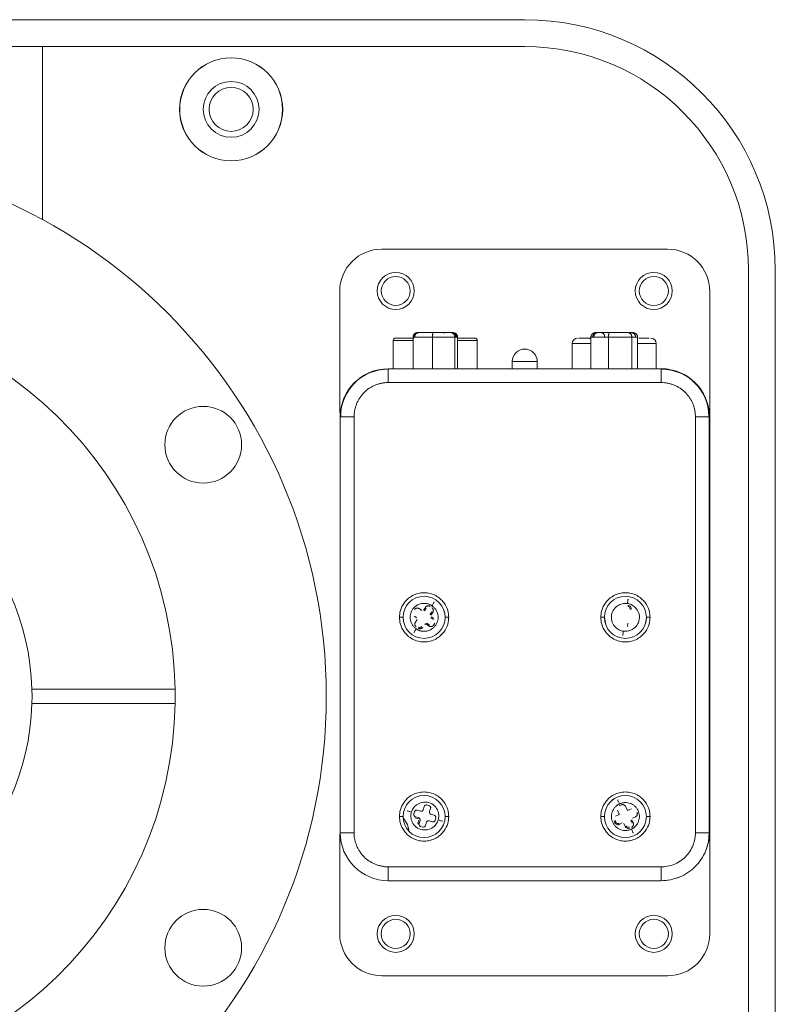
# Model space of a CAD drawing. Header units: inches. Extents: x 0.5 to 10.5, y 0.2 to 8.2.
# Tile 28 of 50: x 8.399 to 9.243, y 2.492 to 3.593. Entities that reach past the tile are written whole.
import ezdxf

# ---------------------------------------------------------------- set-up
doc = ezdxf.new("R2010")
doc.units = ezdxf.units.IN
doc.header["$MEASUREMENT"] = 0

msp = doc.modelspace()

# ---------------------------------------------------------------- linework, layer by layer
at = {"color": 7, "linetype": 'Continuous', "lineweight": 15}
for p, q in [((8.135, 3.5934), (8.9631, 3.5934)), ((7.8459, 3.5634), (8.4241, 3.5634)), ((8.4241, 3.5634), (8.4241, 3.3698)), ((9.1228, 3.3369), (8.8034, 3.3369)), ((9.2431, 3.3134), (9.2431, 1.9853)), ((8.7564, 3.2899), (8.7564, 3.1533)), ((9.1698, 2.5714), (9.1698, 3.2899)), ((8.8601, 3.2386), (8.8383, 3.2386)), ((8.8383, 3.2386), (8.8383, 3.2032)), ((8.8607, 3.2436), (8.8435, 3.2436)), ((8.885, 3.2386), (8.8601, 3.2386)), ((8.8601, 3.2386), (8.8601, 3.2032)), ((8.8803, 3.2436), (8.8607, 3.2436)), ((8.8827, 3.2436), (8.8803, 3.2436)), ((8.885, 3.2032), (8.885, 3.2386)), ((8.888, 3.2386), (8.885, 3.2386)), ((8.888, 3.2386), (8.888, 3.2032)), ((9.0567, 3.2386), (9.0371, 3.2386)), ((9.0371, 3.2386), (9.0371, 3.2032)), ((9.0581, 3.2436), (9.0426, 3.2436)), ((9.0827, 3.2386), (9.0567, 3.2386)), ((9.0567, 3.2032), (9.0567, 3.2386)), ((9.0786, 3.2436), (9.0581, 3.2436)), ((9.0836, 3.2436), (9.0786, 3.2436)), ((9.0827, 3.2386), (9.0827, 3.2032)), ((9.0892, 3.2386), (9.0827, 3.2386)), ((9.0892, 3.2386), (9.0892, 3.2032)), ((8.8161, 3.2349), (8.8161, 3.2032)), ((8.9101, 3.2032), (8.9101, 3.2349)), ((9.0161, 3.2032), (9.0161, 3.2312)), ((9.1101, 3.2032), (9.1101, 3.2312)), ((8.9491, 3.2112), (8.9491, 3.2032)), ((8.9771, 3.2032), (8.9771, 3.2112)), ((8.8106, 3.2032), (9.1156, 3.2032)), ((9.1156, 3.1877), (8.8106, 3.1877)), ((8.7569, 2.6844), (8.7569, 3.1494)), ((8.7724, 3.1494), (8.7724, 2.6844)), ((9.1539, 2.6844), (9.1539, 3.1494)), ((9.1694, 3.1499), (9.1694, 3.1499)), ((9.1694, 3.1494), (9.1694, 2.6844)), ((8.7569, 3.0076), (8.7569, 3.0076)), ((8.7569, 2.9513), (8.7569, 2.9513)), ((9.0536, 2.9172), (9.0521, 2.9252)), ((9.1694, 2.8826), (9.1694, 2.8826)), ((8.5724, 2.8448), (8.4124, 2.8448)), ((8.5724, 2.829), (8.5724, 2.8448)), ((8.4124, 2.829), (8.5724, 2.829)), ((9.1694, 2.8263), (9.1694, 2.8263)), ((9.0637, 2.6955), (9.0627, 2.6977)), ((9.0649, 2.696), (9.0637, 2.6955)), ((8.7564, 2.6828), (8.7564, 2.5714)), ((9.1694, 2.6844), (9.1539, 2.6844)), ((8.8106, 2.6462), (9.1156, 2.6462)), ((9.1156, 2.6462), (9.1156, 2.6307)), ((9.1156, 2.6307), (8.8106, 2.6307)), ((8.8034, 2.5244), (9.1228, 2.5244))]:
    msp.add_line(p, q, dxfattribs=at)
at = {"color": 144, "linetype": 'Continuous', "lineweight": 0}
for p, q in [((8.9631, 3.5634), (8.4241, 3.5634)), ((9.2131, 2.3761), (9.2131, 3.3134)), ((9.1694, 3.1499), (9.1694, 3.1494)), ((9.1694, 3.1494), (9.1694, 2.6844)), ((8.8451, 2.9349), (8.8482, 2.9328)), ((8.85, 2.9332), (8.8521, 2.9363)), ((8.8531, 2.9356), (8.851, 2.9325)), ((8.8572, 2.9283), (8.8593, 2.9314)), ((8.8604, 2.9307), (8.8583, 2.9276)), ((8.8426, 2.9245), (8.8395, 2.9266)), ((8.8409, 2.9197), (8.843, 2.9228)), ((8.8561, 2.9155), (8.853, 2.9176)), ((8.8537, 2.9186), (8.8568, 2.9165)), ((8.861, 2.9227), (8.8579, 2.9248)), ((8.8586, 2.9259), (8.8617, 2.9238)), ((8.8627, 2.9186), (8.8613, 2.9165)), ((9.0779, 2.9148), (9.0784, 2.9185)), ((8.8465, 2.7084), (8.8429, 2.7094)), ((8.8507, 2.7137), (8.8496, 2.7101)), ((8.8562, 2.7146), (8.8538, 2.7154)), ((8.8568, 2.7079), (8.8579, 2.7115)), ((9.0684, 2.706), (9.0668, 2.7094)), ((9.0686, 2.7143), (9.0709, 2.7154)), ((9.0759, 2.7136), (9.0775, 2.7102)), ((9.0791, 2.7096), (9.0825, 2.7112)), ((8.8398, 2.7078), (8.8391, 2.7054)), ((8.844, 2.7), (8.8404, 2.7011)), ((8.8408, 2.7023), (8.8444, 2.7012)), ((8.8438, 2.6948), (8.8449, 2.6984)), ((8.8461, 2.6981), (8.845, 2.6945)), ((8.8564, 2.6976), (8.86, 2.6966)), ((8.8621, 2.7038), (8.8585, 2.7048)), ((8.8631, 2.6983), (8.8638, 2.7007)), ((9.0638, 2.6982), (9.0649, 2.696)), ((9.0644, 2.7027), (9.0678, 2.7043)), ((9.0833, 2.695), (9.0817, 2.6984)), ((9.0828, 2.6989), (9.0844, 2.6955)), ((9.0868, 2.7022), (9.0834, 2.7006)), ((8.845, 2.6945), (8.8438, 2.6948)), ((8.8467, 2.6914), (8.8491, 2.6907)), ((8.8522, 2.6924), (8.8533, 2.696)), ((9.0721, 2.6953), (9.0687, 2.6937)), ((9.0754, 2.6913), (9.0738, 2.6947)), ((9.0765, 2.6918), (9.0754, 2.6913))]:
    msp.add_line(p, q, dxfattribs=at)
at = {"color": 8, "linetype": 'Continuous', "lineweight": 15}
for p, q in [((8.8161, 3.2349), (8.8383, 3.2349)), ((8.888, 3.2349), (8.9101, 3.2349)), ((9.0161, 3.2312), (9.0371, 3.2312)), ((9.0892, 3.2312), (9.1101, 3.2312)), ((8.9491, 3.2112), (8.9771, 3.2112)), ((8.8101, 3.2032), (8.8101, 3.2032)), ((9.1161, 3.2032), (9.1161, 3.2032)), ((8.7569, 3.1499), (8.7569, 3.1499))]:
    msp.add_line(p, q, dxfattribs=at)
at = {"color": 7, "linetype": 'Continuous', "lineweight": 15, "flags": 128}
msp.add_lwpolyline([(8.4124, 2.8448), (8.4125, 2.8369), (8.4124, 2.829)], dxfattribs=at)
at = {"color": 144, "linetype": 'Continuous', "lineweight": 0, "flags": 128}
for points in [[(8.834, 2.6859), (8.8322, 2.6934), (8.8272, 2.701)], [(9.1655, 2.6645), (9.1683, 2.674), (9.1694, 2.6844)], [(9.1356, 2.6345), (9.1261, 2.6317), (9.1156, 2.6307)]]:
    msp.add_lwpolyline(points, dxfattribs=at)
at = {"color": 7, "linetype": 'Continuous', "lineweight": 15}
for centre, radius in [((8.635, 3.4932), 0.0576), ((8.635, 3.4932), 0.0575), ((8.635, 3.4932), 0.0312), ((8.135, 2.8369), 0.6063), ((8.8189, 3.2901), 0.0207), ((9.1073, 3.2901), 0.0207), ((8.6038, 3.1182), 0.0429), ((8.6038, 2.5557), 0.0429), ((8.8189, 2.5713), 0.0207), ((9.1073, 2.5713), 0.0207)]:
    msp.add_circle(centre, radius, dxfattribs=at)
at = {"color": 144, "linetype": 'Continuous', "lineweight": 0}
for centre, radius in [((8.635, 3.4932), 0.0246), ((8.8189, 3.2901), 0.0162), ((9.1074, 3.2901), 0.0163), ((8.8189, 2.5713), 0.0163), ((9.1074, 2.5713), 0.0163)]:
    msp.add_circle(centre, radius, dxfattribs=at)
at = {"color": 7, "linetype": 'Continuous', "lineweight": 15}
for centre, radius, start, end in [((8.9631, 3.3134), 0.28, 360, 90), ((8.8034, 3.2899), 0.047, 90, 180), ((9.1228, 3.2899), 0.047, 0, 90), ((8.135, 2.8369), 0.4375, 1.0232, 358.9604), ((8.9076, 3.2349), 0.0025, 0, 90), ((9.0224, 3.2312), 0.00625, 90, 180), ((9.1039, 3.2312), 0.00625, 0, 90), ((8.9631, 3.2112), 0.014, 90, 180), ((8.9631, 3.2112), 0.014, 360, 90), ((8.8106, 3.1494), 0.0537, 90, 180), ((8.8101, 3.1499), 0.0527, 90, 180), ((9.1156, 3.1494), 0.0538, 0, 90), ((9.1161, 3.1499), 0.0527, 0, 90), ((8.135, 2.8369), 0.2775, 1.6133, 358.3609), ((8.8506, 2.9252), 0.0235, 0, 180), ((9.0756, 2.9252), 0.0235, 0, 180), ((8.8506, 2.9252), 0.0235, 180, 0), ((9.0756, 2.9252), 0.0235, 180, 0), ((8.8506, 2.7024), 0.0235, 360, 180), ((9.0756, 2.7024), 0.0235, 0, 180), ((8.8506, 2.7024), 0.0235, 180, 0), ((9.0756, 2.7024), 0.0235, 180, 0), ((8.8106, 2.6844), 0.0537, 180, 270), ((8.8034, 2.5714), 0.047, 180, 270), ((9.1228, 2.5714), 0.047, 270, 0)]:
    msp.add_arc(centre, radius, start, end, dxfattribs=at)
at = {"color": 144, "linetype": 'Continuous', "lineweight": 0}
for centre, radius, start, end in [((8.9631, 3.3134), 0.25, 360, 90), ((8.8186, 3.2349), 0.0025, 90, 180), ((8.8592, 2.7072), 0.0025, 163.5162, 253.5162)]:
    msp.add_arc(centre, radius, start, end, dxfattribs=at)
at = {"color": 7, "linetype": 'Continuous', "lineweight": 15}
for points, knots in [([(8.8186, 3.2374), (8.8186, 3.2374), (8.8186, 3.2374), (8.8188, 3.2374), (8.819, 3.2374), (8.8192, 3.2374), (8.8196, 3.2374), (8.8201, 3.2374), (8.8208, 3.2374), (8.8222, 3.2374), (8.8244, 3.2374), (8.8276, 3.2374), (8.8307, 3.2374), (8.8333, 3.2374), (8.8353, 3.2374), (8.8373, 3.2374), (8.8386, 3.2374), (8.8393, 3.2374)], [0, 0, 0, 0, 0.040616, 0.080967, 0.12118, 0.161385, 0.20171, 0.242285, 0.306167, 0.370201, 0.500088, 0.629975, 0.757764, 0.819641, 0.881667, 0.940722, 1, 1, 1, 1]), ([(8.8383, 3.2386), (8.8383, 3.2388), (8.8383, 3.2392), (8.8384, 3.2399), (8.8387, 3.2406), (8.8391, 3.2414), (8.8398, 3.2421), (8.8406, 3.2427), (8.8414, 3.2432), (8.8425, 3.2435), (8.8431, 3.2435), (8.8435, 3.2436)], [0, 0, 0, 0, 0.076693, 0.154478, 0.233766, 0.35116, 0.477202, 0.597775, 0.734063, 0.844571, 1, 1, 1, 1]), ([(8.8392, 3.2386), (8.8392, 3.2388), (8.8392, 3.2392), (8.8393, 3.2399), (8.8396, 3.2406), (8.84, 3.2414), (8.8406, 3.2421), (8.8414, 3.2427), (8.8422, 3.2432), (8.8432, 3.2435), (8.8439, 3.2435), (8.8443, 3.2436)], [0, 0, 0, 0, 0.076693, 0.154478, 0.233766, 0.35116, 0.477202, 0.597775, 0.734063, 0.844571, 1, 1, 1, 1]), ([(8.8401, 3.2386), (8.8401, 3.2388), (8.8401, 3.2392), (8.8403, 3.2399), (8.8405, 3.2406), (8.8409, 3.2414), (8.8415, 3.2421), (8.8423, 3.2427), (8.8431, 3.2432), (8.844, 3.2435), (8.8446, 3.2435), (8.845, 3.2436)], [0, 0, 0, 0, 0.076693, 0.154478, 0.233766, 0.35116, 0.477202, 0.597775, 0.734063, 0.844571, 1, 1, 1, 1]), ([(8.8601, 3.2386), (8.8601, 3.2388), (8.8601, 3.2392), (8.8601, 3.2399), (8.8601, 3.2406), (8.8602, 3.2414), (8.8603, 3.2421), (8.8604, 3.2427), (8.8605, 3.2432), (8.8606, 3.2435), (8.8607, 3.2435), (8.8607, 3.2436)], [0, 0, 0, 0, 0.076693, 0.154478, 0.233766, 0.35116, 0.477202, 0.597775, 0.734063, 0.844571, 1, 1, 1, 1]), ([(8.8733, 3.2429), (8.8733, 3.243), (8.8731, 3.2435), (8.8727, 3.2435), (8.8724, 3.2436)], [0, 0, 0, 0, 0.229039, 1, 1, 1, 1]), ([(8.8803, 3.2436), (8.8805, 3.2436), (8.8809, 3.2435), (8.8813, 3.2435), (8.8817, 3.2433), (8.8823, 3.2431), (8.8829, 3.2427), (8.8836, 3.2421), (8.8842, 3.2414), (8.8846, 3.2405), (8.8849, 3.2396), (8.8849, 3.2389), (8.885, 3.2386)], [0, 0, 0, 0, 0.0834174, 0.1555901, 0.2165176, 0.266202, 0.4024491, 0.5230647, 0.6490681, 0.766502, 0.8846928, 1, 1, 1, 1]), ([(8.8861, 3.2386), (8.8861, 3.2388), (8.8861, 3.2392), (8.886, 3.2399), (8.8857, 3.2406), (8.8853, 3.2414), (8.8847, 3.2421), (8.884, 3.2427), (8.8832, 3.2432), (8.8823, 3.2435), (8.8816, 3.2435), (8.8812, 3.2436)], [0, 0, 0, 0, 0.076693, 0.154478, 0.233766, 0.35116, 0.477202, 0.597775, 0.734063, 0.844571, 1, 1, 1, 1]), ([(8.8871, 3.2386), (8.8871, 3.2388), (8.8871, 3.2392), (8.8869, 3.2399), (8.8867, 3.2406), (8.8862, 3.2414), (8.8856, 3.2421), (8.8848, 3.2427), (8.884, 3.2432), (8.883, 3.2435), (8.8824, 3.2435), (8.882, 3.2436)], [0, 0, 0, 0, 0.076693, 0.154478, 0.233766, 0.35116, 0.477202, 0.597775, 0.734063, 0.844571, 1, 1, 1, 1]), ([(8.888, 3.2386), (8.888, 3.2388), (8.888, 3.2392), (8.8878, 3.2399), (8.8876, 3.2406), (8.8871, 3.2414), (8.8865, 3.2421), (8.8857, 3.2427), (8.8848, 3.2432), (8.8838, 3.2435), (8.8831, 3.2435), (8.8827, 3.2436)], [0, 0, 0, 0, 0.076693, 0.154478, 0.233766, 0.35116, 0.477202, 0.597775, 0.734063, 0.844571, 1, 1, 1, 1]), ([(8.888, 3.2374), (8.8882, 3.2374), (8.8902, 3.2374), (8.894, 3.2374), (8.8988, 3.2374), (8.9028, 3.2374), (8.9056, 3.2374), (8.9073, 3.2374), (8.9075, 3.2374), (8.9076, 3.2374)], [0, 0, 0, 0, 0.017045, 0.183977, 0.355386, 0.526795, 0.693727, 0.852367, 1, 1, 1, 1]), ([(9.0371, 3.2371), (9.0361, 3.2371), (9.0332, 3.2372), (9.0292, 3.2373), (9.0254, 3.2374), (9.0242, 3.2374), (9.0236, 3.2374)], [0, 0, 0, 0, 0.151207, 0.438084, 0.724406, 1, 1, 1, 1]), ([(9.0236, 3.2374), (9.0247, 3.2374), (9.0269, 3.2374), (9.032, 3.2374), (9.0358, 3.2374), (9.0371, 3.2374)], [0, 0, 0, 0, 0.393509, 0.787019, 1, 1, 1, 1]), ([(9.0371, 3.2386), (9.0371, 3.2388), (9.0371, 3.2392), (9.0373, 3.2399), (9.0375, 3.2406), (9.038, 3.2414), (9.0387, 3.2421), (9.0395, 3.2427), (9.0404, 3.2432), (9.0415, 3.2435), (9.0422, 3.2435), (9.0426, 3.2436)], [0, 0, 0, 0, 0.076693, 0.154478, 0.233766, 0.35116, 0.477202, 0.597775, 0.734063, 0.844571, 1, 1, 1, 1]), ([(9.0479, 3.2436), (9.0485, 3.2435), (9.0496, 3.2434), (9.0512, 3.2422), (9.0523, 3.2405), (9.0524, 3.2392), (9.0525, 3.2386)], [0, 0, 0, 0, 0.244393, 0.503364, 0.760548, 1, 1, 1, 1]), ([(9.0581, 3.2436), (9.058, 3.2436), (9.0579, 3.2435), (9.0578, 3.2435), (9.0576, 3.2433), (9.0575, 3.2431), (9.0573, 3.2427), (9.0571, 3.2421), (9.0569, 3.2414), (9.0568, 3.2405), (9.0567, 3.2396), (9.0567, 3.2389), (9.0567, 3.2386)], [0, 0, 0, 0, 0.0834174, 0.1555901, 0.2165176, 0.266202, 0.4024491, 0.5230647, 0.6490681, 0.766502, 0.8846928, 1, 1, 1, 1]), ([(9.0827, 3.2386), (9.0827, 3.2388), (9.0827, 3.2392), (9.0826, 3.2399), (9.0824, 3.2406), (9.0821, 3.2414), (9.0815, 3.2421), (9.0809, 3.2427), (9.0802, 3.2432), (9.0794, 3.2435), (9.0789, 3.2435), (9.0786, 3.2436)], [0, 0, 0, 0, 0.076693, 0.154478, 0.233766, 0.35116, 0.477202, 0.597775, 0.734063, 0.844571, 1, 1, 1, 1]), ([(9.082, 3.2436), (9.0822, 3.2436), (9.0826, 3.2435), (9.0831, 3.2435), (9.0836, 3.2433), (9.0841, 3.2431), (9.0848, 3.2427), (9.0856, 3.2421), (9.0863, 3.2414), (9.0867, 3.2405), (9.087, 3.2396), (9.0871, 3.2389), (9.0871, 3.2386)], [0, 0, 0, 0, 0.0834174, 0.1555901, 0.2165176, 0.266202, 0.4024491, 0.5230647, 0.6490681, 0.766502, 0.8846928, 1, 1, 1, 1]), ([(9.0905, 3.2374), (9.091, 3.2374), (9.0932, 3.2374), (9.0964, 3.2374), (9.0998, 3.2374), (9.1013, 3.2374), (9.1021, 3.2374)], [0, 0, 0, 0, 0.110112, 0.409346, 0.708581, 1, 1, 1, 1]), ([(8.8106, 3.1877), (8.8106, 3.1897), (8.8106, 3.1917), (8.8106, 3.1955), (8.8106, 3.1972), (8.8106, 3.2001), (8.8106, 3.2012), (8.8106, 3.2028), (8.8106, 3.2032), (8.8106, 3.2032)], [0, 0, 0, 0, 0.25, 0.25, 0.5, 0.5, 0.75, 0.75, 1, 1, 1, 1]), ([(9.1156, 3.2032), (9.1156, 3.2032), (9.1156, 3.2028), (9.1156, 3.2012), (9.1156, 3.2001), (9.1156, 3.1972), (9.1156, 3.1955), (9.1156, 3.1917), (9.1156, 3.1897), (9.1156, 3.1877)], [0, 0, 0, 0, 0.25, 0.25, 0.5, 0.5, 0.75, 0.75, 1, 1, 1, 1]), ([(8.8106, 3.1877), (8.81, 3.1877), (8.8087, 3.1877), (8.8069, 3.1875), (8.805, 3.1873), (8.8025, 3.1869), (8.7995, 3.1861), (8.796, 3.1848), (8.7926, 3.1832), (8.7883, 3.1807), (8.7834, 3.1767), (8.7794, 3.1718), (8.7768, 3.1675), (8.7752, 3.1641), (8.774, 3.1606), (8.7731, 3.1569), (8.7725, 3.1532), (8.7724, 3.1507), (8.7724, 3.1494)], [0, 0, 0, 0, 0.0313055, 0.0625354, 0.0937653, 0.1250708, 0.1875874, 0.250104, 0.3126205, 0.3751371, 0.5000189, 0.6249006, 0.6874172, 0.7499338, 0.8124503, 0.8749669, 0.9374834, 1, 1, 1, 1]), ([(9.1539, 3.1494), (9.1539, 3.1501), (9.1538, 3.1513), (9.1537, 3.1532), (9.1535, 3.1551), (9.153, 3.1575), (9.1523, 3.1606), (9.151, 3.1641), (9.1494, 3.1675), (9.1468, 3.1718), (9.1428, 3.1767), (9.138, 3.1807), (9.1337, 3.1832), (9.1303, 3.1848), (9.1267, 3.1861), (9.1231, 3.187), (9.1194, 3.1876), (9.1169, 3.1877), (9.1156, 3.1877)], [0, 0, 0, 0, 0.031306, 0.062535, 0.093765, 0.125071, 0.187587, 0.250104, 0.312621, 0.375137, 0.500019, 0.624901, 0.687417, 0.749934, 0.81245, 0.874967, 0.937483, 1, 1, 1, 1]), ([(8.7569, 3.1494), (8.7569, 3.1494), (8.7573, 3.1494), (8.7588, 3.1494), (8.76, 3.1494), (8.7629, 3.1494), (8.7646, 3.1494), (8.7683, 3.1494), (8.7703, 3.1494), (8.7724, 3.1494)], [0, 0, 0, 0, 0.25, 0.25, 0.5, 0.5, 0.75, 0.75, 1, 1, 1, 1]), ([(9.1539, 3.1494), (9.1559, 3.1494), (9.1579, 3.1494), (9.1617, 3.1494), (9.1634, 3.1494), (9.1663, 3.1494), (9.1674, 3.1494), (9.169, 3.1494), (9.1694, 3.1494), (9.1694, 3.1494)], [0, 0, 0, 0, 0.25, 0.25, 0.5, 0.5, 0.75, 0.75, 1, 1, 1, 1]), ([(8.8231, 2.9252), (8.8231, 2.9275), (8.8234, 2.9301), (8.825, 2.9357), (8.8264, 2.9388), (8.8308, 2.9446), (8.8339, 2.9474), (8.8396, 2.9505), (8.8417, 2.9513), (8.846, 2.9524), (8.8483, 2.9527), (8.8529, 2.9527), (8.8552, 2.9524), (8.8596, 2.9513), (8.8617, 2.9505), (8.8674, 2.9474), (8.8704, 2.9446), (8.8748, 2.9388), (8.8762, 2.9357), (8.8778, 2.9301), (8.8781, 2.9275), (8.8781, 2.9252)], [0, 0, 0, 0, 0.125, 0.125, 0.25, 0.25, 0.375, 0.375, 0.4375, 0.4375, 0.5, 0.5, 0.5625, 0.5625, 0.625, 0.625, 0.75, 0.75, 0.875, 0.875, 1, 1, 1, 1]), ([(9.0481, 2.9252), (9.0481, 2.9275), (9.0484, 2.9301), (9.05, 2.9357), (9.0514, 2.9388), (9.0558, 2.9446), (9.0589, 2.9474), (9.0646, 2.9505), (9.0667, 2.9513), (9.071, 2.9524), (9.0733, 2.9527), (9.0779, 2.9527), (9.0802, 2.9524), (9.0846, 2.9513), (9.0867, 2.9505), (9.0924, 2.9474), (9.0954, 2.9446), (9.0998, 2.9388), (9.1012, 2.9357), (9.1028, 2.9301), (9.1031, 2.9275), (9.1031, 2.9252)], [0, 0, 0, 0, 0.125, 0.125, 0.25, 0.25, 0.375, 0.375, 0.4375, 0.4375, 0.5, 0.5, 0.5625, 0.5625, 0.625, 0.625, 0.75, 0.75, 0.875, 0.875, 1, 1, 1, 1]), ([(9.0779, 2.9407), (9.078, 2.9412), (9.0781, 2.9419), (9.0782, 2.9431), (9.0783, 2.9437), (9.0785, 2.9446), (9.0785, 2.945), (9.0786, 2.9455), (9.0786, 2.9456), (9.0786, 2.9456)], [0, 0, 0, 0, 0.25, 0.25, 0.5, 0.5, 0.75, 0.75, 1, 1, 1, 1]), ([(8.8419, 2.9122), (8.8422, 2.912), (8.8428, 2.9117), (8.8437, 2.9112), (8.8448, 2.9107), (8.846, 2.9102), (8.848, 2.9097), (8.8506, 2.9095), (8.8537, 2.9098), (8.8566, 2.9106), (8.8593, 2.9121), (8.8617, 2.914), (8.8637, 2.9164), (8.8651, 2.9191), (8.866, 2.9221), (8.8664, 2.9252), (8.8661, 2.9282), (8.8652, 2.9312), (8.864, 2.9334), (8.8628, 2.9351), (8.8617, 2.9362), (8.8606, 2.9373), (8.8598, 2.9379), (8.8593, 2.9382)], [0, 0, 0, 0, 0.020872, 0.041698, 0.06257, 0.093848, 0.125126, 0.187606, 0.250086, 0.312566, 0.375047, 0.437527, 0.500007, 0.562487, 0.624967, 0.687448, 0.749928, 0.812408, 0.874888, 0.906166, 0.937444, 0.968722, 1, 1, 1, 1]), ([(8.8729, 2.9321), (8.8731, 2.9317), (8.874, 2.9295), (8.8741, 2.9271), (8.8741, 2.9252)], [0, 0, 0, 0, 0.189165, 1, 1, 1, 1]), ([(8.8781, 2.9252), (8.8781, 2.9229), (8.8778, 2.9203), (8.8762, 2.9147), (8.8748, 2.9116), (8.8704, 2.9058), (8.8674, 2.903), (8.8617, 2.8999), (8.8596, 2.8991), (8.8552, 2.898), (8.8529, 2.8977), (8.8483, 2.8977), (8.846, 2.898), (8.8417, 2.8991), (8.8396, 2.8999), (8.8339, 2.903), (8.8308, 2.9058), (8.8264, 2.9116), (8.825, 2.9147), (8.8234, 2.9203), (8.8231, 2.9229), (8.8231, 2.9252)], [0, 0, 0, 0, 0.125, 0.125, 0.25, 0.25, 0.375, 0.375, 0.4375, 0.4375, 0.5, 0.5, 0.5625, 0.5625, 0.625, 0.625, 0.75, 0.75, 0.875, 0.875, 1, 1, 1, 1]), ([(8.8271, 2.9252), (8.8271, 2.9252), (8.827, 2.9252), (8.8267, 2.9252), (8.8263, 2.9252), (8.8256, 2.9252), (8.8251, 2.9252), (8.8241, 2.9252), (8.8236, 2.9252), (8.8231, 2.9252)], [0, 0, 0, 0, 0.25, 0.25, 0.5, 0.5, 0.75, 0.75, 1, 1, 1, 1]), ([(8.8741, 2.9252), (8.8741, 2.9252), (8.8742, 2.9252), (8.8746, 2.9252), (8.8749, 2.9252), (8.8757, 2.9252), (8.8762, 2.9252), (8.8771, 2.9252), (8.8777, 2.9252), (8.8781, 2.9252)], [0, 0, 0, 0, 0.25, 0.25, 0.5, 0.5, 0.75, 0.75, 1, 1, 1, 1]), ([(9.1031, 2.9252), (9.1031, 2.9229), (9.1028, 2.9203), (9.1012, 2.9147), (9.0998, 2.9116), (9.0954, 2.9058), (9.0924, 2.903), (9.0867, 2.8999), (9.0846, 2.8991), (9.0802, 2.898), (9.0779, 2.8977), (9.0733, 2.8977), (9.071, 2.898), (9.0667, 2.8991), (9.0646, 2.8999), (9.0589, 2.903), (9.0558, 2.9058), (9.0514, 2.9116), (9.05, 2.9147), (9.0484, 2.9203), (9.0481, 2.9229), (9.0481, 2.9252)], [0, 0, 0, 0, 0.125, 0.125, 0.25, 0.25, 0.375, 0.375, 0.4375, 0.4375, 0.5, 0.5, 0.5625, 0.5625, 0.625, 0.625, 0.75, 0.75, 0.875, 0.875, 1, 1, 1, 1]), ([(9.0521, 2.9252), (9.0521, 2.9252), (9.052, 2.9252), (9.0517, 2.9252), (9.0513, 2.9252), (9.0506, 2.9252), (9.0501, 2.9252), (9.0491, 2.9252), (9.0486, 2.9252), (9.0481, 2.9252)], [0, 0, 0, 0, 0.25, 0.25, 0.5, 0.5, 0.75, 0.75, 1, 1, 1, 1]), ([(9.0991, 2.9252), (9.099, 2.9235), (9.0989, 2.9205), (9.0978, 2.9177), (9.0974, 2.9165)], [0, 0, 0, 0, 0.5658406, 1, 1, 1, 1]), ([(9.0991, 2.9252), (9.0991, 2.9252), (9.0992, 2.9252), (9.0996, 2.9252), (9.0999, 2.9252), (9.1007, 2.9252), (9.1012, 2.9252), (9.1021, 2.9252), (9.1027, 2.9252), (9.1031, 2.9252)], [0, 0, 0, 0, 0.25, 0.25, 0.5, 0.5, 0.75, 0.75, 1, 1, 1, 1]), ([(9.0734, 2.9097), (9.0733, 2.9091), (9.0732, 2.9085), (9.073, 2.9073), (9.0729, 2.9067), (9.0728, 2.9058), (9.0727, 2.9054), (9.0727, 2.9049), (9.0726, 2.9048), (9.0726, 2.9048)], [0, 0, 0, 0, 0.25, 0.25, 0.5, 0.5, 0.75, 0.75, 1, 1, 1, 1]), ([(8.8231, 2.7024), (8.8231, 2.7047), (8.8234, 2.7073), (8.825, 2.713), (8.8264, 2.716), (8.8308, 2.7219), (8.8339, 2.7247), (8.8396, 2.7277), (8.8417, 2.7285), (8.846, 2.7297), (8.8483, 2.7299), (8.8529, 2.7299), (8.8552, 2.7297), (8.8596, 2.7285), (8.8617, 2.7277), (8.8674, 2.7247), (8.8704, 2.7219), (8.8748, 2.716), (8.8762, 2.713), (8.8778, 2.7073), (8.8781, 2.7047), (8.8781, 2.7024)], [0, 0, 0, 0, 0.125, 0.125, 0.25, 0.25, 0.375, 0.375, 0.4375, 0.4375, 0.5, 0.5, 0.5625, 0.5625, 0.625, 0.625, 0.75, 0.75, 0.875, 0.875, 1, 1, 1, 1]), ([(9.0481, 2.7024), (9.0481, 2.7047), (9.0484, 2.7073), (9.05, 2.713), (9.0514, 2.716), (9.0558, 2.7219), (9.0589, 2.7247), (9.0646, 2.7277), (9.0667, 2.7285), (9.071, 2.7297), (9.0733, 2.7299), (9.0779, 2.7299), (9.0802, 2.7297), (9.0846, 2.7285), (9.0867, 2.7277), (9.0924, 2.7247), (9.0954, 2.7219), (9.0998, 2.716), (9.1012, 2.713), (9.1028, 2.7073), (9.1031, 2.7047), (9.1031, 2.7024)], [0, 0, 0, 0, 0.125, 0.125, 0.25, 0.25, 0.375, 0.375, 0.4375, 0.4375, 0.5, 0.5, 0.5625, 0.5625, 0.625, 0.625, 0.75, 0.75, 0.875, 0.875, 1, 1, 1, 1]), ([(8.8365, 2.7074), (8.8359, 2.7076), (8.8353, 2.7078), (8.8341, 2.7081), (8.8335, 2.7083), (8.8326, 2.7086), (8.8322, 2.7087), (8.8318, 2.7088), (8.8317, 2.7089), (8.8317, 2.7089)], [0, 0, 0, 0, 0.25, 0.25, 0.5, 0.5, 0.75, 0.75, 1, 1, 1, 1]), ([(9.0823, 2.6883), (9.0826, 2.6885), (9.0832, 2.6888), (9.0841, 2.6893), (9.0851, 2.69), (9.0861, 2.6908), (9.0876, 2.6923), (9.0891, 2.6943), (9.0904, 2.6971), (9.0912, 2.7001), (9.0913, 2.7032), (9.0909, 2.7062), (9.0899, 2.7091), (9.0883, 2.7118), (9.0862, 2.7141), (9.0837, 2.7159), (9.0809, 2.7172), (9.078, 2.718), (9.0754, 2.7181), (9.0734, 2.7179), (9.0718, 2.7176), (9.0704, 2.7172), (9.0694, 2.7168), (9.069, 2.7166)], [0, 0, 0, 0, 0.020872, 0.041698, 0.06257, 0.093848, 0.125126, 0.187606, 0.250086, 0.312566, 0.375047, 0.437527, 0.500007, 0.562487, 0.624967, 0.687448, 0.749928, 0.812408, 0.874888, 0.906166, 0.937444, 0.968722, 1, 1, 1, 1]), ([(8.8781, 2.7024), (8.8781, 2.7002), (8.8778, 2.6976), (8.8762, 2.6919), (8.8748, 2.6889), (8.8704, 2.683), (8.8674, 2.6802), (8.8617, 2.6772), (8.8596, 2.6763), (8.8552, 2.6752), (8.8529, 2.6749), (8.8483, 2.6749), (8.846, 2.6752), (8.8417, 2.6763), (8.8396, 2.6772), (8.8339, 2.6802), (8.8308, 2.683), (8.8264, 2.6889), (8.825, 2.6919), (8.8234, 2.6976), (8.8231, 2.7002), (8.8231, 2.7024)], [0, 0, 0, 0, 0.125, 0.125, 0.25, 0.25, 0.375, 0.375, 0.4375, 0.4375, 0.5, 0.5, 0.5625, 0.5625, 0.625, 0.625, 0.75, 0.75, 0.875, 0.875, 1, 1, 1, 1]), ([(8.8271, 2.7024), (8.8271, 2.7024), (8.827, 2.7024), (8.8267, 2.7024), (8.8263, 2.7024), (8.8256, 2.7024), (8.8251, 2.7024), (8.8241, 2.7024), (8.8236, 2.7024), (8.8231, 2.7024)], [0, 0, 0, 0, 0.25, 0.25, 0.5, 0.5, 0.75, 0.75, 1, 1, 1, 1]), ([(8.8664, 2.6986), (8.867, 2.6984), (8.8676, 2.6982), (8.8688, 2.6979), (8.8694, 2.6977), (8.8703, 2.6974), (8.8707, 2.6973), (8.8711, 2.6972), (8.8712, 2.6972), (8.8712, 2.6972)], [0, 0, 0, 0, 0.25, 0.25, 0.5, 0.5, 0.75, 0.75, 1, 1, 1, 1]), ([(8.8741, 2.7024), (8.8741, 2.7024), (8.8742, 2.7024), (8.8746, 2.7024), (8.8749, 2.7024), (8.8757, 2.7024), (8.8762, 2.7024), (8.8771, 2.7024), (8.8777, 2.7024), (8.8781, 2.7024)], [0, 0, 0, 0, 0.25, 0.25, 0.5, 0.5, 0.75, 0.75, 1, 1, 1, 1]), ([(9.1031, 2.7024), (9.1031, 2.7002), (9.1028, 2.6976), (9.1012, 2.6919), (9.0998, 2.6889), (9.0954, 2.683), (9.0924, 2.6802), (9.0867, 2.6772), (9.0846, 2.6763), (9.0802, 2.6752), (9.0779, 2.6749), (9.0733, 2.6749), (9.071, 2.6752), (9.0667, 2.6763), (9.0646, 2.6772), (9.0589, 2.6802), (9.0558, 2.683), (9.0514, 2.6889), (9.05, 2.6919), (9.0484, 2.6976), (9.0481, 2.7002), (9.0481, 2.7024)], [0, 0, 0, 0, 0.125, 0.125, 0.25, 0.25, 0.375, 0.375, 0.4375, 0.4375, 0.5, 0.5, 0.5625, 0.5625, 0.625, 0.625, 0.75, 0.75, 0.875, 0.875, 1, 1, 1, 1]), ([(9.0521, 2.7024), (9.0521, 2.7024), (9.052, 2.7024), (9.0517, 2.7024), (9.0513, 2.7024), (9.0506, 2.7024), (9.0501, 2.7024), (9.0491, 2.7024), (9.0486, 2.7024), (9.0481, 2.7024)], [0, 0, 0, 0, 0.25, 0.25, 0.5, 0.5, 0.75, 0.75, 1, 1, 1, 1]), ([(9.0991, 2.7024), (9.0991, 2.7024), (9.0992, 2.7024), (9.0996, 2.7024), (9.0999, 2.7024), (9.1007, 2.7024), (9.1012, 2.7024), (9.1021, 2.7024), (9.1027, 2.7024), (9.1031, 2.7024)], [0, 0, 0, 0, 0.25, 0.25, 0.5, 0.5, 0.75, 0.75, 1, 1, 1, 1]), ([(9.0637, 2.6955), (9.0639, 2.6951), (9.0642, 2.6947), (9.0649, 2.694), (9.0654, 2.6937), (9.0663, 2.6933), (9.0669, 2.6933), (9.0678, 2.6933), (9.0683, 2.6935), (9.0687, 2.6937)], [0, 0, 0, 0, 0.25, 0.25, 0.5, 0.5, 0.75, 0.75, 1, 1, 1, 1]), ([(9.0754, 2.6913), (9.0756, 2.6909), (9.0758, 2.6905), (9.0766, 2.6898), (9.077, 2.6895), (9.078, 2.6892), (9.0785, 2.6891), (9.0795, 2.6892), (9.08, 2.6893), (9.0804, 2.6895)], [0, 0, 0, 0, 0.25, 0.25, 0.5, 0.5, 0.75, 0.75, 1, 1, 1, 1]), ([(8.7724, 2.6844), (8.7703, 2.6844), (8.7683, 2.6844), (8.7646, 2.6844), (8.7629, 2.6844), (8.76, 2.6844), (8.7588, 2.6844), (8.7573, 2.6844), (8.7569, 2.6844), (8.7569, 2.6844)], [0, 0, 0, 0, 0.25, 0.25, 0.5, 0.5, 0.75, 0.75, 1, 1, 1, 1]), ([(8.7724, 2.6844), (8.7724, 2.6838), (8.7724, 2.6826), (8.7725, 2.6807), (8.7728, 2.6788), (8.7732, 2.6764), (8.774, 2.6733), (8.7752, 2.6698), (8.7768, 2.6664), (8.7794, 2.6621), (8.7834, 2.6572), (8.7883, 2.6532), (8.7926, 2.6507), (8.796, 2.649), (8.7995, 2.6478), (8.8032, 2.6469), (8.8069, 2.6463), (8.8094, 2.6462), (8.8106, 2.6462)], [0, 0, 0, 0, 0.0313055, 0.0625354, 0.0937653, 0.1250708, 0.1875874, 0.250104, 0.3126205, 0.3751371, 0.5000189, 0.6249006, 0.6874172, 0.7499338, 0.8124503, 0.8749669, 0.9374834, 1, 1, 1, 1]), ([(9.1156, 2.6462), (9.1201, 2.6462), (9.125, 2.647), (9.1344, 2.6507), (9.1389, 2.6537), (9.1464, 2.6611), (9.1493, 2.6657), (9.1531, 2.6751), (9.1539, 2.6799), (9.1539, 2.6844)], [0, 0, 0, 0, 0.25, 0.25, 0.5, 0.5, 0.75, 0.75, 1, 1, 1, 1]), ([(9.1156, 2.6307), (9.1227, 2.6307), (9.1297, 2.6321), (9.1427, 2.6375), (9.1487, 2.6415), (9.1586, 2.6514), (9.1626, 2.6574), (9.168, 2.6704), (9.1694, 2.6774), (9.1694, 2.6844)], [0, 0, 0, 0, 0.25, 0.25, 0.5, 0.5, 0.75, 0.75, 1, 1, 1, 1]), ([(8.8106, 2.6307), (8.8106, 2.6307), (8.8106, 2.6311), (8.8106, 2.6326), (8.8106, 2.6338), (8.8106, 2.6367), (8.8106, 2.6384), (8.8106, 2.6421), (8.8106, 2.6442), (8.8106, 2.6462)], [0, 0, 0, 0, 0.25, 0.25, 0.5, 0.5, 0.75, 0.75, 1, 1, 1, 1])]:
    msp.add_open_spline(points, degree=3, knots=knots, dxfattribs=at)
at = {"color": 144, "linetype": 'Continuous', "lineweight": 0}
for points, knots in [([(9.0392, 3.2386), (9.0392, 3.2388), (9.0392, 3.2392), (9.0393, 3.2399), (9.0396, 3.2406), (9.04, 3.2414), (9.0406, 3.2421), (9.0414, 3.2427), (9.0422, 3.2432), (9.0432, 3.2435), (9.0439, 3.2435), (9.0443, 3.2436)], [0, 0, 0, 0, 0.0766932, 0.1544781, 0.233766, 0.3511601, 0.4772018, 0.5977749, 0.7340631, 0.8445706, 1, 1, 1, 1]), ([(9.045, 3.2436), (9.0448, 3.2436), (9.0444, 3.2435), (9.0439, 3.2435), (9.0435, 3.2433), (9.0429, 3.2431), (9.0423, 3.2427), (9.0415, 3.2421), (9.0409, 3.2414), (9.0405, 3.2405), (9.0402, 3.2396), (9.0401, 3.2389), (9.0401, 3.2386)], [0, 0, 0, 0, 0.083414, 0.155585, 0.216514, 0.266202, 0.402455, 0.523065, 0.649069, 0.766502, 0.884693, 1, 1, 1, 1]), ([(9.0892, 3.2386), (9.0892, 3.2388), (9.0891, 3.2392), (9.089, 3.2399), (9.0887, 3.2406), (9.0883, 3.2414), (9.0876, 3.2421), (9.0867, 3.2427), (9.0858, 3.2432), (9.0848, 3.2435), (9.0841, 3.2435), (9.0836, 3.2436)], [0, 0, 0, 0, 0.076693, 0.154478, 0.233766, 0.35116, 0.477202, 0.597775, 0.734063, 0.844571, 1, 1, 1, 1]), ([(8.8593, 2.9382), (8.8591, 2.9383), (8.8585, 2.9387), (8.8576, 2.9392), (8.8565, 2.9397), (8.8552, 2.9402), (8.8532, 2.9407), (8.8507, 2.9409), (8.8476, 2.9406), (8.8446, 2.9397), (8.8419, 2.9383), (8.8395, 2.9363), (8.8376, 2.934), (8.8361, 2.9312), (8.8352, 2.9283), (8.8349, 2.9252), (8.8352, 2.9222), (8.8361, 2.9192), (8.8373, 2.9169), (8.8385, 2.9153), (8.8395, 2.9142), (8.8407, 2.9131), (8.8415, 2.9125), (8.8419, 2.9122)], [0, 0, 0, 0, 0.020872, 0.041698, 0.06257, 0.093848, 0.125126, 0.187606, 0.250086, 0.312566, 0.375047, 0.437527, 0.500007, 0.562487, 0.624967, 0.687448, 0.749928, 0.812408, 0.874888, 0.906166, 0.937444, 0.968722, 1, 1, 1, 1]), ([(8.8593, 2.9382), (8.8597, 2.9387), (8.86, 2.9392), (8.8607, 2.9402), (8.861, 2.9407), (8.8616, 2.9415), (8.8618, 2.9418), (8.8621, 2.9422), (8.8621, 2.9423), (8.8621, 2.9423)], [0, 0, 0, 0, 0.25, 0.25, 0.5, 0.5, 0.75, 0.75, 1, 1, 1, 1]), ([(9.0734, 2.9097), (9.0721, 2.9099), (9.0706, 2.9103), (9.0676, 2.9117), (9.066, 2.9127), (9.0631, 2.9157), (9.0617, 2.9176), (9.0601, 2.9222), (9.0598, 2.9249), (9.0605, 2.93), (9.0616, 2.9325), (9.0645, 2.9364), (9.0663, 2.9379), (9.07, 2.9399), (9.0718, 2.9404), (9.0751, 2.9409), (9.0766, 2.9408), (9.0779, 2.9407)], [0, 0, 0, 0, 0.125, 0.125, 0.25, 0.25, 0.375, 0.375, 0.5, 0.5, 0.625, 0.625, 0.75, 0.75, 0.875, 0.875, 1, 1, 1, 1]), ([(9.0779, 2.9407), (9.0792, 2.9405), (9.0806, 2.9401), (9.0836, 2.9387), (9.0852, 2.9377), (9.0882, 2.9347), (9.0895, 2.9328), (9.0912, 2.9282), (9.0915, 2.9255), (9.0907, 2.9204), (9.0897, 2.9179), (9.0867, 2.9139), (9.0849, 2.9125), (9.0813, 2.9105), (9.0794, 2.9099), (9.0761, 2.9095), (9.0747, 2.9095), (9.0734, 2.9097)], [0, 0, 0, 0, 0.125, 0.125, 0.25, 0.25, 0.375, 0.375, 0.5, 0.5, 0.625, 0.625, 0.75, 0.75, 0.875, 0.875, 1, 1, 1, 1]), ([(8.8399, 2.9339), (8.84, 2.934), (8.8402, 2.9343), (8.8406, 2.9346), (8.841, 2.935), (8.8416, 2.9353), (8.8423, 2.9355), (8.843, 2.9356), (8.8438, 2.9355), (8.8445, 2.9353), (8.8449, 2.935), (8.8451, 2.9349)], [0, 0, 0, 0, 0.083631, 0.166537, 0.250168, 0.37514, 0.500112, 0.625084, 0.750056, 0.875028, 1, 1, 1, 1]), ([(8.8521, 2.9363), (8.8522, 2.9364), (8.8523, 2.9367), (8.8527, 2.937), (8.8531, 2.9374), (8.8537, 2.9377), (8.8544, 2.9379), (8.8552, 2.938), (8.8559, 2.9379), (8.8566, 2.9377), (8.857, 2.9374), (8.8573, 2.9373)], [0, 0, 0, 0, 0.083631, 0.166537, 0.250168, 0.37514, 0.500112, 0.625084, 0.750056, 0.875028, 1, 1, 1, 1]), ([(8.8593, 2.9359), (8.8595, 2.9358), (8.8597, 2.9356), (8.8601, 2.9353), (8.8604, 2.9348), (8.8607, 2.9342), (8.8609, 2.9335), (8.861, 2.9328), (8.8609, 2.9321), (8.8607, 2.9313), (8.8605, 2.9309), (8.8604, 2.9307)], [0, 0, 0, 0, 0.083631, 0.166537, 0.250168, 0.37514, 0.500112, 0.625084, 0.750056, 0.875028, 1, 1, 1, 1]), ([(9.0789, 2.9386), (9.0788, 2.9383), (9.0788, 2.938), (9.0787, 2.9375), (9.0787, 2.9374), (9.0787, 2.9374)], [0, 0, 0, 0, 0.5, 0.5, 1, 1, 1, 1]), ([(9.0787, 2.9374), (9.0793, 2.9373), (9.0799, 2.937), (9.0807, 2.9358), (9.0809, 2.9351), (9.0808, 2.9345)], [0, 0, 0, 0, 0.5, 0.5, 1, 1, 1, 1]), ([(9.082, 2.9344), (9.0821, 2.9348), (9.0821, 2.9353), (9.0818, 2.9363), (9.0816, 2.9367), (9.081, 2.9376), (9.0806, 2.9379), (9.0798, 2.9384), (9.0793, 2.9386), (9.0789, 2.9386)], [0, 0, 0, 0, 0.25, 0.25, 0.5, 0.5, 0.75, 0.75, 1, 1, 1, 1]), ([(9.0808, 2.9345), (9.0808, 2.9345), (9.0809, 2.9345), (9.0814, 2.9345), (9.0817, 2.9344), (9.082, 2.9344)], [0, 0, 0, 0, 0.5, 0.5, 1, 1, 1, 1]), ([(8.8419, 2.9145), (8.8418, 2.9146), (8.8415, 2.9148), (8.8412, 2.9151), (8.8408, 2.9156), (8.8405, 2.9162), (8.8403, 2.9169), (8.8402, 2.9176), (8.8403, 2.9183), (8.8405, 2.919), (8.8408, 2.9195), (8.8409, 2.9197)], [0, 0, 0, 0, 0.083631, 0.166537, 0.250168, 0.37514, 0.500112, 0.625084, 0.750056, 0.875028, 1, 1, 1, 1]), ([(8.853, 2.9176), (8.853, 2.9176), (8.8528, 2.9177), (8.8525, 2.9178), (8.8521, 2.9178), (8.8517, 2.9176), (8.8514, 2.9174), (8.8513, 2.9173), (8.8513, 2.9172)], [0, 0, 0, 0, 0.125308, 0.250615, 0.5, 0.749385, 0.874692, 1, 1, 1, 1]), ([(8.8419, 2.9122), (8.8416, 2.9117), (8.8412, 2.9112), (8.8405, 2.9102), (8.8402, 2.9097), (8.8397, 2.9089), (8.8395, 2.9086), (8.8392, 2.9082), (8.8391, 2.9081), (8.8391, 2.9081)], [0, 0, 0, 0, 0.25, 0.25, 0.5, 0.5, 0.75, 0.75, 1, 1, 1, 1]), ([(8.8492, 2.9141), (8.8491, 2.914), (8.8489, 2.9137), (8.8486, 2.9134), (8.8481, 2.913), (8.8475, 2.9127), (8.8468, 2.9125), (8.8461, 2.9124), (8.8453, 2.9125), (8.8446, 2.9127), (8.8442, 2.913), (8.844, 2.9131)], [0, 0, 0, 0, 0.083631, 0.166537, 0.250168, 0.37514, 0.500112, 0.625084, 0.750056, 0.875028, 1, 1, 1, 1]), ([(8.8447, 2.9141), (8.8452, 2.9138), (8.8459, 2.9136), (8.8472, 2.9139), (8.8478, 2.9143), (8.8482, 2.9148)], [0, 0, 0, 0, 0.5, 0.5, 1, 1, 1, 1]), ([(8.8613, 2.9165), (8.8612, 2.9164), (8.8611, 2.9161), (8.8607, 2.9157), (8.8602, 2.9154), (8.8597, 2.9151), (8.859, 2.9149), (8.8582, 2.9148), (8.8575, 2.9149), (8.8568, 2.9151), (8.8563, 2.9153), (8.8561, 2.9155)], [0, 0, 0, 0, 0.083631, 0.166537, 0.250168, 0.37514, 0.500112, 0.625084, 0.750056, 0.875028, 1, 1, 1, 1]), ([(9.0596, 2.7196), (9.0598, 2.7197), (9.0613, 2.7216), (9.0636, 2.7227), (9.0656, 2.7237)], [0, 0, 0, 0, 0.091106, 1, 1, 1, 1]), ([(9.069, 2.7166), (9.0687, 2.7171), (9.0684, 2.7177), (9.0679, 2.7188), (9.0677, 2.7193), (9.0673, 2.7202), (9.0671, 2.7206), (9.0669, 2.721), (9.0668, 2.7211), (9.0668, 2.7211)], [0, 0, 0, 0, 0.25, 0.25, 0.5, 0.5, 0.75, 0.75, 1, 1, 1, 1]), ([(8.8365, 2.7074), (8.8368, 2.7087), (8.8374, 2.7101), (8.8392, 2.7129), (8.8405, 2.7143), (8.8438, 2.7168), (8.8459, 2.7178), (8.8507, 2.7188), (8.8534, 2.7187), (8.8584, 2.7173), (8.8607, 2.7159), (8.8642, 2.7124), (8.8654, 2.7104), (8.8668, 2.7065), (8.8671, 2.7046), (8.8671, 2.7013), (8.8668, 2.6998), (8.8664, 2.6986)], [0, 0, 0, 0, 0.125, 0.125, 0.25, 0.25, 0.375, 0.375, 0.5, 0.5, 0.625, 0.625, 0.75, 0.75, 0.875, 0.875, 1, 1, 1, 1]), ([(8.8429, 2.7094), (8.8428, 2.7095), (8.8424, 2.7096), (8.8418, 2.7095), (8.841, 2.7093), (8.8404, 2.7088), (8.84, 2.7082), (8.8399, 2.7079), (8.8398, 2.7078)], [0, 0, 0, 0, 0.125308, 0.250615, 0.5, 0.749385, 0.874692, 1, 1, 1, 1]), ([(8.8496, 2.7101), (8.8496, 2.7099), (8.8495, 2.7096), (8.8491, 2.7091), (8.8485, 2.7085), (8.8477, 2.7083), (8.847, 2.7083), (8.8467, 2.7083), (8.8465, 2.7084)], [0, 0, 0, 0, 0.125308, 0.250615, 0.5, 0.749385, 0.874692, 1, 1, 1, 1]), ([(8.8538, 2.7154), (8.8532, 2.7155), (8.8525, 2.7155), (8.8513, 2.7148), (8.8509, 2.7143), (8.8507, 2.7137)], [0, 0, 0, 0, 0.5, 0.5, 1, 1, 1, 1]), ([(8.8579, 2.7115), (8.8579, 2.7117), (8.858, 2.712), (8.858, 2.7127), (8.8577, 2.7135), (8.8572, 2.7141), (8.8567, 2.7145), (8.8563, 2.7146), (8.8562, 2.7146)], [0, 0, 0, 0, 0.1253076, 0.2506152, 0.5, 0.7493848, 0.8746924, 1, 1, 1, 1]), ([(9.069, 2.7166), (9.0687, 2.7164), (9.0681, 2.7161), (9.0672, 2.7156), (9.0662, 2.7149), (9.0651, 2.7141), (9.0637, 2.7126), (9.0622, 2.7105), (9.0608, 2.7078), (9.0601, 2.7048), (9.0599, 2.7017), (9.0604, 2.6986), (9.0614, 2.6957), (9.063, 2.6931), (9.065, 2.6908), (9.0675, 2.689), (9.0703, 2.6876), (9.0733, 2.6869), (9.0759, 2.6868), (9.0779, 2.687), (9.0794, 2.6873), (9.0809, 2.6877), (9.0818, 2.6881), (9.0823, 2.6883)], [0, 0, 0, 0, 0.020872, 0.041698, 0.06257, 0.093848, 0.125126, 0.187606, 0.250086, 0.312566, 0.375047, 0.437527, 0.500007, 0.562487, 0.624967, 0.687448, 0.749928, 0.812408, 0.874888, 0.906166, 0.937444, 0.968722, 1, 1, 1, 1]), ([(9.0709, 2.7154), (9.071, 2.7155), (9.0713, 2.7156), (9.0718, 2.7157), (9.0724, 2.7158), (9.0731, 2.7158), (9.0738, 2.7156), (9.0744, 2.7153), (9.075, 2.7148), (9.0755, 2.7143), (9.0758, 2.7138), (9.0759, 2.7136)], [0, 0, 0, 0, 0.083631, 0.166537, 0.250168, 0.37514, 0.500112, 0.625084, 0.750056, 0.875028, 1, 1, 1, 1]), ([(9.0775, 2.7102), (9.0775, 2.7102), (9.0776, 2.71), (9.0778, 2.7098), (9.0782, 2.7096), (9.0786, 2.7095), (9.0789, 2.7095), (9.0791, 2.7096), (9.0791, 2.7096)], [0, 0, 0, 0, 0.125308, 0.250615, 0.5, 0.749385, 0.874692, 1, 1, 1, 1]), ([(8.8664, 2.6986), (8.8661, 2.6973), (8.8655, 2.696), (8.8637, 2.6932), (8.8624, 2.6917), (8.8591, 2.6892), (8.857, 2.6882), (8.8522, 2.6872), (8.8495, 2.6873), (8.8445, 2.6888), (8.8422, 2.6902), (8.8387, 2.6936), (8.8375, 2.6956), (8.8361, 2.6995), (8.8358, 2.7014), (8.8358, 2.7047), (8.8361, 2.7062), (8.8365, 2.7074)], [0, 0, 0, 0, 0.125, 0.125, 0.25, 0.25, 0.375, 0.375, 0.5, 0.5, 0.625, 0.625, 0.75, 0.75, 0.875, 0.875, 1, 1, 1, 1]), ([(8.8391, 2.7054), (8.8391, 2.7052), (8.839, 2.7049), (8.839, 2.7042), (8.8392, 2.7034), (8.8398, 2.7028), (8.8403, 2.7024), (8.8406, 2.7023), (8.8408, 2.7023)], [0, 0, 0, 0, 0.125308, 0.250615, 0.5, 0.749385, 0.874692, 1, 1, 1, 1]), ([(8.8444, 2.7012), (8.8445, 2.7011), (8.8449, 2.701), (8.8454, 2.7007), (8.8459, 2.7), (8.8462, 2.6992), (8.8462, 2.6986), (8.8461, 2.6982), (8.8461, 2.6981)], [0, 0, 0, 0, 0.125308, 0.250615, 0.5, 0.749385, 0.874692, 1, 1, 1, 1]), ([(8.8533, 2.696), (8.8533, 2.6961), (8.8534, 2.6964), (8.8538, 2.697), (8.8544, 2.6975), (8.8552, 2.6977), (8.8559, 2.6978), (8.8562, 2.6977), (8.8564, 2.6976)], [0, 0, 0, 0, 0.125308, 0.250615, 0.5, 0.749385, 0.874692, 1, 1, 1, 1]), ([(8.86, 2.6966), (8.8601, 2.6965), (8.8605, 2.6965), (8.8611, 2.6965), (8.8619, 2.6967), (8.8625, 2.6973), (8.8629, 2.6978), (8.863, 2.6981), (8.8631, 2.6983)], [0, 0, 0, 0, 0.125308, 0.250615, 0.5, 0.749385, 0.874692, 1, 1, 1, 1]), ([(8.8638, 2.7007), (8.8638, 2.7008), (8.8639, 2.7011), (8.8639, 2.7018), (8.8636, 2.7026), (8.8631, 2.7032), (8.8626, 2.7036), (8.8623, 2.7037), (8.8621, 2.7038)], [0, 0, 0, 0, 0.125308, 0.250615, 0.5, 0.749385, 0.874692, 1, 1, 1, 1]), ([(9.0678, 2.7043), (9.0679, 2.7043), (9.0681, 2.7044), (9.0683, 2.7046), (9.0685, 2.705), (9.0686, 2.7054), (9.0685, 2.7057), (9.0685, 2.7059), (9.0684, 2.706)], [0, 0, 0, 0, 0.125308, 0.250615, 0.5, 0.749385, 0.874692, 1, 1, 1, 1]), ([(9.0886, 2.7072), (9.0887, 2.707), (9.0888, 2.7067), (9.0889, 2.7062), (9.089, 2.7057), (9.0889, 2.705), (9.0888, 2.7043), (9.0884, 2.7036), (9.088, 2.703), (9.0875, 2.7025), (9.087, 2.7023), (9.0868, 2.7022)], [0, 0, 0, 0, 0.083631, 0.166537, 0.250168, 0.37514, 0.500112, 0.625084, 0.750056, 0.875028, 1, 1, 1, 1]), ([(8.845, 2.6945), (8.845, 2.6943), (8.8449, 2.694), (8.8449, 2.6934), (8.8452, 2.6926), (8.8457, 2.6919), (8.8462, 2.6915), (8.8465, 2.6914), (8.8467, 2.6914)], [0, 0, 0, 0, 0.125308, 0.250615, 0.5, 0.749385, 0.874692, 1, 1, 1, 1]), ([(8.8491, 2.6907), (8.8497, 2.6905), (8.8504, 2.6906), (8.8516, 2.6912), (8.852, 2.6917), (8.8522, 2.6924)], [0, 0, 0, 0, 0.5, 0.5, 1, 1, 1, 1]), ([(9.0682, 2.6948), (9.0676, 2.6945), (9.0669, 2.6945), (9.0656, 2.6949), (9.0651, 2.6955), (9.0649, 2.696)], [0, 0, 0, 0, 0.5, 0.5, 1, 1, 1, 1]), ([(9.0687, 2.6937), (9.0686, 2.6939), (9.0684, 2.6942), (9.0682, 2.6947), (9.0682, 2.6948), (9.0682, 2.6948)], [0, 0, 0, 0, 0.5, 0.5, 1, 1, 1, 1]), ([(9.0798, 2.6906), (9.0793, 2.6904), (9.0786, 2.6903), (9.0773, 2.6907), (9.0767, 2.6913), (9.0765, 2.6918)], [0, 0, 0, 0, 0.5, 0.5, 1, 1, 1, 1]), ([(9.0823, 2.6883), (9.0825, 2.6878), (9.0828, 2.6872), (9.0833, 2.6861), (9.0836, 2.6856), (9.084, 2.6847), (9.0842, 2.6843), (9.0844, 2.6839), (9.0844, 2.6838), (9.0844, 2.6838)], [0, 0, 0, 0, 0.25, 0.25, 0.5, 0.5, 0.75, 0.75, 1, 1, 1, 1]), ([(9.0844, 2.6955), (9.0845, 2.6954), (9.0846, 2.6951), (9.0847, 2.6946), (9.0848, 2.694), (9.0848, 2.6934), (9.0846, 2.6927), (9.0843, 2.692), (9.0838, 2.6914), (9.0833, 2.6909), (9.0828, 2.6907), (9.0826, 2.6905)], [0, 0, 0, 0, 0.0836314, 0.166537, 0.2501684, 0.3751403, 0.5001122, 0.6250842, 0.7500561, 0.8750281, 1, 1, 1, 1])]:
    msp.add_open_spline(points, degree=3, knots=knots, dxfattribs=at)

doc.saveas('drawing.dxf')
